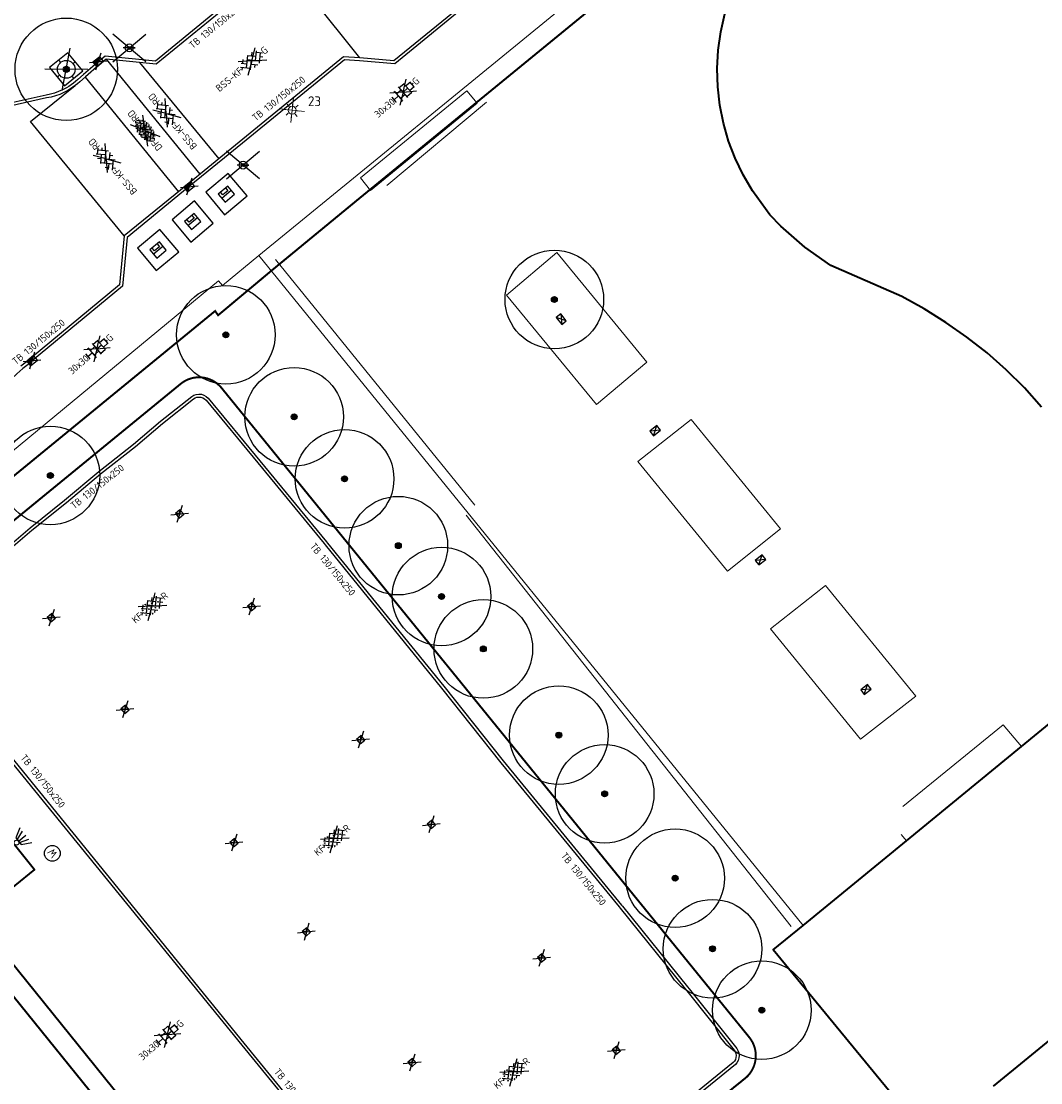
# Model space of a CAD drawing. Header units: metres. Extents: x 92877 to 94117, y 464509 to 465451.
# Tile 83 of 102: x 93396 to 93448, y 465175 to 465229. Entities that reach past the tile are written whole.
import ezdxf
from ezdxf.enums import TextEntityAlignment as Align

# ---------------------------------------------------------------- set-up
doc = ezdxf.new("R2010")
doc.units = ezdxf.units.M
doc.linetypes.add('IE-TERREINAFSCHEIDING', pattern=[10, 8, -2])
doc.linetypes.add('XX-PROJECTGRENS', pattern=[18, 12, -3, 0, -3])
doc.layers.get('0').update_dxf_attribs({"linetype": 'CONTINUOUS'})
for name, color, linetype, lineweight in [('B-WE-GR-BOOM-S', 90, 'CONTINUOUS', 25), ('B-WE-IE-MEUBILAIR_WEGMEUBILAIR_CONTAINER_ONDERGRONDS-S', 252, 'CONTINUOUS', 25), ('B-WE-IE-MEUBILAIR_WEGMEUBILAIR_FIETSREK-S', 252, 'CONTINUOUS', 13), ('B-WE-IE-MEUBILAIR_WEGMEUBILAIR_LICHTMAST-S', 252, 'CONTINUOUS', 25), ('B-WE-IE-MEUBILAIR_WEGMEUBILAIR_LICHTMAST-T25', 7, 'CONTINUOUS', 25), ('B-WE-IE-TERREINAFSCHEIDING-G', 252, 'IE-TERREINAFSCHEIDING', 18), ('B-WE-KL-WATER-S', 252, 'CONTINUOUS', 25), ('B-WE-OG-TOPOGRAFIE_BEBOUWING-GV', 252, 'CONTINUOUS', 35), ('B-WE-RI-HWA_KOLK-S', 252, 'CONTINUOUS', 25), ('B-WE-VH-VERHARDING-GV', 252, 'CONTINUOUS', 18), ('N-WE-KG-GRENS_PROJECT-G', 1, 'XX-PROJECTGRENS', 35), ('V-WE-IE-MEUBILAIR_WEGMEUBILAIR_BOOMKRANS-S', 7, 'CONTINUOUS', 25), ('V-WE-IE-MEUBILAIR_WEGMEUBILAIR_VERKEERSBORD-S', 7, 'CONTINUOUS', 25), ('V-WE-KL-ET_LS_OV_LICHTMAST-S', 190, 'CONTINUOUS', 25), ('V-WE-RI-HWA_KOLK-S', 150, 'CONTINUOUS', 25), ('V-WE-VH-KANTOPSLUITING-T18', 10, 'CONTINUOUS', 18), ('V-WE-VH-KANTOPSLUITING_TROTTOIRBAND_130 150-G', 210, 'VH-TROTTOIRBAND_130-150-V', 25), ('V-WE-VH-KANTOPSLUITING_VOORKANTBAND-G', 50, 'CONTINUOUS', 25), ('V-WE-VH-MATERIAALGRENS-G', 7, 'CONTINUOUS-V', 25), ('V-WE-VH-VERHARDING_BETONSTRAATSTEEN-S', 252, 'CONTINUOUS', 25), ('V-WE-VH-VERHARDING_STRAATBAKSTEEN-S', 252, 'CONTINUOUS', 25), ('V-WE-VH-VERHARDING_TEGEL-S', 252, 'CONTINUOUS', 25)]:
    doc.layers.add(name, color=color, linetype=linetype, lineweight=lineweight)
doc.styles.add('NLCS-ISO', font='NLCS-ISO.ttf')
doc.styles.add('NLCS-ISO-M200-T18', font='NLCS-ISO.ttf', dxfattribs={"height": 0.36})
doc.styles.add('NLCS-ISO-M200-T25', font='NLCS-ISO.ttf', dxfattribs={"height": 0.5})
doc.linetypes.add('CONTINUOUS-V', pattern='A,3.5,[24,NLCS.SHX,S=0.5,R=0,X=0,Y=0],3.5', length=7)
doc.linetypes.add('VH-TROTTOIRBAND_130-150-V', pattern='A,2.5,[24,NLCS.SHX,S=1,R=0,X=0,Y=0],2.5,-2,2,-2,2,-2', length=15)

# ---------------------------------------------------------------- blocks, each defined once
blk = doc.blocks.new('V-SIE-WEG_BOOMKRANS')
at = {"color": 0}
for p, q in [((-0.836, -0.701), (0.836, 0.701)), ((0.836, -0.701), (-0.836, 0.701))]:
    blk.add_line(p, q, dxfattribs=at)
at = {"flags": 128}
blk.add_lwpolyline([(-0.6, -0.6), (0.6, -0.6), (0.6, 0.6), (-0.6, 0.6)], close=True, dxfattribs=at)
for points in [[(-0.001, 0.6), (-0.001, 0.551), (-0.016, 0.525), (-0.001, 0.498), (-0.001, 0.45)], [(0.6, 0.001), (0.551, 0.001), (0.525, 0.016), (0.498, 0.001), (0.45, 0.001)], [(-0.6, -0.001), (-0.551, -0.001), (-0.525, -0.016), (-0.498, -0.001), (-0.45, -0.001)], [(0.001, -0.6), (0.001, -0.551), (0.016, -0.525), (0.001, -0.498), (0.001, -0.45)]]:
    blk.add_lwpolyline(points, dxfattribs=at)
blk.add_circle((0, 0), 0.45)
blk = doc.blocks.new('V-SRI-KOLK_TROTTOIR-SO')
blk.add_hatch(color=256).paths.add_polyline_path([(1.125, 0.75), (-1.125, 0.75), (-1.125, -0.75)])
at = {"ltscale": 0.1}
for p, q in [((-1.875, 1.25), (1.875, -1.25)), ((1.875, 1.25), (-1.875, -1.25))]:
    blk.add_line(p, q, dxfattribs=at)
blk.add_line((-1.125, -0.75), (1.125, 0.75))
at = {"flags": 128}
blk.add_lwpolyline([(-1.125, -0.75), (1.125, -0.75), (1.125, 0.75), (-1.125, 0.75)], close=True, dxfattribs=at)
blk = doc.blocks.new('V-SRI-KOLK_STRAAT_300X300-SO')
at = {"ltscale": 0.1}
for p, q in [((-1.875, 2), (1.875, -0.5)), ((1.875, 2), (-1.875, -0.5))]:
    blk.add_line(p, q, dxfattribs=at)
for p, q in [((-0.75, 0), (0.75, 1.5)), ((0.75, 0), (-0.75, 1.5))]:
    blk.add_line(p, q)
at = {"flags": 128}
blk.add_lwpolyline([(-0.75, 0), (0.75, 0), (0.75, 1.5), (-0.75, 1.5)], close=True, dxfattribs=at)
blk = doc.blocks.new('SKL-WATER_STRAATPOT-SO')
blk.add_circle((0, 0), 2)
at = {"style": 'NLCS-ISO'}
blk.add_text('W', height=2, rotation=360, dxfattribs=at).set_placement((-1.06, -1.05))
blk = doc.blocks.new('B-SIE-WEG_LICHTMAST_WAND-SO')
at = {"ltscale": 0.5, "flags": 128}
blk.add_lwpolyline([(-2.41, 3.75), (-1.05, 1.35), (1.05, 1.35), (2.41, 3.75)], dxfattribs=at)
at = {"flags": 128}
for points in [[(-0.46, 1.35), (-1.27, 3.75)], [(0, 1.35), (0, 3.75)], [(0.46, 1.35), (1.27, 3.75)], [(-2.41, 0), (2.41, 0)]]:
    blk.add_lwpolyline(points, dxfattribs=at)
at = {"ltscale": 0.5}
blk.add_circle((0, 0.72), 0.625, dxfattribs=at)
at = {"style": 'NLCS-ISO'}
blk.add_attdef('TYPE', text='', height=1.8, dxfattribs=at).set_placement((0, -0.2), align=Align.TOP_CENTER)
blk = doc.blocks.new('B-SRI-KOLK_COMBINATIE-SO')
for p, q in [((-1.125, 0), (1.125, 1.5)), ((1.125, 0), (-1.125, 1.5))]:
    blk.add_line(p, q)
at = {"flags": 128}
blk.add_lwpolyline([(-1.125, 0), (1.125, 0), (1.125, 1.5), (-1.125, 1.5)], close=True, dxfattribs=at)
blk = doc.blocks.new('V-SVH-TEGEL_300X300_DUN_HALFST_KL-SO')
for p, q in [((-3.08, 0.75), (-3, 0.75)), ((-3, -0.83), (-3, 0.83)), ((-3, 0), (-1.5, 0)), ((-1.84, 1.5), (-1.5, 1.5)), ((-1.5, -1.6), (-1.5, 1.6)), ((-1.5, 0.75), (0, 0.75)), ((0, -1.78), (0, 1.78)), ((0, 1.5), (1.5, 1.5)), ((0, 0), (1.5, 0)), ((1.5, -1.6), (1.5, 1.6)), ((1.5, 0.75), (3, 0.75)), ((3, -0.83), (3, 0.83)), ((3, 0), (3.39, 0)), ((-3.08, -0.75), (-3, -0.75)), ((-1.84, -1.5), (-1.5, -1.5)), ((-1.5, -0.75), (0, -0.75)), ((0, -1.5), (1.5, -1.5)), ((1.5, -0.75), (3, -0.75))]:
    blk.add_line(p, q)
at = {"ltscale": 0.1}
for q in [(-2.75, -1.98), (-2.73, 1.96), (2.73, 1.96), (2.75, -1.98)]:
    blk.add_line((0, 0), q, dxfattribs=at)
at = {"style": 'NLCS-ISO'}
blk.add_attdef('FORMAAT', text='', height=1.8, dxfattribs=at).set_placement((-3.18, 0), align=Align.MIDDLE_RIGHT)
blk.add_attdef('KLEUR', text='', height=1.8, dxfattribs=at).set_placement((3.49, 0), align=Align.MIDDLE_LEFT)
at = {"style": 'NLCS-ISO', "flags": 1}
blk.add_attdef('FUNCTIE', text='', height=1.8, dxfattribs=at).set_placement((0.12, -3.58), align=Align.MIDDLE_CENTER)
blk = doc.blocks.new('V-SVH-BSS_KEIFORMAAT_KEPER_KL-SO')
for p, q in [((-3.36, -0.25), (-2.89, 0.22)), ((-3.23, 0.55), (-1.41, -1.27)), ((0, 0), (-2.8, 2.01)), ((-2.44, 1.25), (-1.41, 0.22)), ((-2.15, -0.53), (0.08, 1.7)), ((-2.15, 0.96), (-1.49, 1.62)), ((-1.7, -1.56), (0.08, 0.22)), ((-0.67, 0.96), (1.56, -1.27)), ((-0.02, 1.8), (1.56, 0.22)), ((0, 0), (2.8, 2.01)), ((0.82, 0.96), (1.48, 1.62)), ((0.82, -0.53), (2.54, 1.19)), ((1.14, -1.7), (3.05, 0.22)), ((2.3, 0.96), (3.39, -0.13)), ((0, 0), (-3.13, -2.25)), ((-0.67, -0.53), (0.58, -1.77)), ((-0.44, -1.78), (0.08, -1.27)), ((0, 0), (3.13, -2.25)), ((2.3, -0.53), (2.8, -1.02))]:
    blk.add_line(p, q)
at = {"style": 'NLCS-ISO'}
blk.add_attdef('FORMAAT', text='', height=1.8, dxfattribs=at).set_placement((-3.39, -0.02), align=Align.MIDDLE_RIGHT)
blk.add_attdef('KLEUR', text='', height=1.8, dxfattribs=at).set_placement((3.39, 0), align=Align.MIDDLE_LEFT)
at = {"style": 'NLCS-ISO', "flags": 1}
blk.add_attdef('FUNCTIE', text='', height=1.8, dxfattribs=at).set_placement((0.12, -3.58), align=Align.MIDDLE_CENTER)
blk = doc.blocks.new('V-SVH-SBS_KEIFORMAAT_KEPER_KL-SO')
for p, q in [((-3.36, -0.25), (-2.89, 0.22)), ((-3.23, 0.55), (-1.41, -1.27)), ((0, 0), (-2.8, 2.01)), ((-2.44, 1.25), (-1.41, 0.22)), ((-2.15, -0.53), (0.08, 1.7)), ((-2.15, 0.96), (-1.49, 1.62)), ((-1.7, -1.56), (0.08, 0.22)), ((-0.67, 0.96), (1.56, -1.27)), ((-0.02, 1.8), (1.56, 0.22)), ((0, 0), (2.8, 2.01)), ((0.82, 0.96), (1.48, 1.62)), ((0.82, -0.53), (2.54, 1.19)), ((1.14, -1.7), (3.05, 0.22)), ((2.3, 0.96), (3.39, -0.13)), ((0, 0), (-3.13, -2.25)), ((-0.67, -0.53), (0.58, -1.77)), ((-0.44, -1.78), (0.08, -1.27)), ((0, 0), (3.13, -2.25)), ((2.3, -0.53), (2.8, -1.02))]:
    blk.add_line(p, q)
for centre in [(-2.52, 0.59), (-1.04, 1.33), (0.45, 0.59), (1.93, 1.33), (-2.52, -0.9), (-1.04, -0.16), (0.45, -0.9), (1.93, -0.16)]:
    blk.add_circle(centre, 0.0881)
blk.add_arc((-1.04, -1.64), 0.0881, 295.9034, 224.543)
at = {"style": 'NLCS-ISO'}
blk.add_attdef('FORMAAT', text='', height=1.8, dxfattribs=at).set_placement((-3.39, 0), align=Align.MIDDLE_RIGHT)
blk.add_attdef('KLEUR', text='', height=1.8, dxfattribs=at).set_placement((3.39, 0), align=Align.MIDDLE_LEFT)
at = {"style": 'NLCS-ISO', "flags": 1}
blk.add_attdef('FUNCTIE', text='', height=1.8, dxfattribs=at).set_placement((0.12, -3.58), align=Align.MIDDLE_CENTER)
blk = doc.blocks.new('V-SVH-SBS_DIKFORMAAT_KEPER_KL-SO')
h = blk.add_hatch(color=254)
edge = h.paths.add_edge_path()
edge.add_ellipse((0, 0), major_axis=(3.39, 0), ratio=0.533267, start_angle=0, end_angle=360)
for p, q in [((0, 0), (-3.46, 2)), ((0, 0), (-3.46, -2)), ((-3.39, 0.12), (-2.36, 1.14)), ((-3.17, -0.64), (-2.36, 0.16)), ((-2.85, 0.65), (-0.9, -1.3)), ((-2.47, 1.24), (-0.9, -0.32)), ((-1.79, 1.54), (-0.9, 0.65)), ((-1.39, 0.16), (0.25, 1.81)), ((-1.39, 1.14), (-0.76, 1.76)), ((-1.39, -0.81), (0.56, 1.14)), ((-1.28, -1.68), (0.56, 0.16)), ((-1, 1.73), (-0.9, 1.63)), ((0, 0), (3.46, 2)), ((0, 0), (3.46, -2)), ((0.08, 1.63), (2.03, -0.32)), ((0.08, 0.65), (2.03, -1.3)), ((0.94, 1.74), (2.03, 0.65)), ((1.54, 1.14), (1.9, 1.5)), ((1.54, 0.16), (2.56, 1.19)), ((1.54, -0.81), (3.1, 0.74)), ((1.79, -1.54), (3.39, 0.07)), ((3, 0.65), (3.34, 0.31)), ((-2.85, -0.32), (-1.57, -1.61)), ((-2.67, -1.12), (-2.36, -0.81)), ((-0.42, -1.8), (0.56, -0.81)), ((0.08, -0.32), (1.4, -1.65)), ((0.08, -1.3), (0.56, -1.79)), ((3, -0.32), (3.23, -0.55))]:
    blk.add_line(p, q)
for centre in [(-1.87, 1.14), (-1.87, 0.16), (-0.41, 1.63), (-0.41, 0.65), (1.05, 1.14), (1.05, 1.14), (1.05, 0.16), (2.52, 0.65), (-1.87, -0.81), (-0.41, -0.32), (-0.41, -1.3), (1.05, -0.81), (2.52, -0.32)]:
    blk.add_circle(centre, 0.0881)
for centre, start, end in [((-3.34, -0.32), 289.9697, 107.5509), ((1.05, -1.79), 57.0681, 142.4418), ((2.52, -1.3), 85.1088, 154.3245)]:
    blk.add_arc(centre, 0.0881, start, end)
at = {"style": 'NLCS-ISO'}
blk.add_attdef('FORMAAT', text='', height=1.8, dxfattribs=at).set_placement((-3.39, 0), align=Align.MIDDLE_RIGHT)
blk.add_attdef('KLEUR', text='', height=1.8, dxfattribs=at).set_placement((3.39, 0), align=Align.MIDDLE_LEFT)
at = {"style": 'NLCS-ISO', "flags": 1}
blk.add_attdef('FUNCTIE', text='', height=1.8, dxfattribs=at).set_placement((0.12, -3.58), align=Align.MIDDLE_CENTER)
blk = doc.blocks.new('SIE-WEG_CONTAINER_ONDERGRONDS-SO')
at = {"flags": 128}
for points in [[(-4.12, -4.12), (4.12, -4.12), (4.12, 4.12), (-4.12, 4.12)], [(-1.75, -1.5), (1.75, -1.5), (1.75, 1.5), (-1.75, 1.5)]]:
    blk.add_lwpolyline(points, close=True, dxfattribs=at)
for points in [[(-1.75, 0), (1.75, 0)], [(0.9, 1.5), (0.9, 0.48), (-0.9, 0.48), (-0.9, 1.5)]]:
    blk.add_lwpolyline(points, dxfattribs=at)
blk = doc.blocks.new('Verkeersbord')
at = {"color": 0}
for p, q in [((-0.836, -0.701), (0.836, 0.701)), ((0.836, -0.701), (-0.836, 0.701))]:
    blk.add_line(p, q, dxfattribs=at)
for p, q in [((0.3, 0), (-0.3, 0)), ((0, 0), (0.3, 0))]:
    blk.add_line(p, q)
for radius in [0.2, 0.0745]:
    blk.add_circle((0, 0), radius)
blk = doc.blocks.new('SGR-BOOM_01')
at = {"ltscale": 0.1}
h = blk.add_hatch(color=256, dxfattribs=at)
edge = h.paths.add_edge_path()
edge.add_arc((0, 0), 0.15, 0, 360)
for radius in [2.5, 0.045]:
    blk.add_circle((0, 0), radius)
blk.add_circle((0, 0), 0.15, dxfattribs=at)
blk = doc.blocks.new('SKL-ET_OV_LICHTMAST-SO')
at = {"color": 0, "linetype": 'ByBlock', "lineweight": 18}
for points in [[(-2.21, -2.21), (2.21, 2.21)], [(-2.21, 2.21), (2.21, -2.21)], [(-1.25, 0), (-2, 0)], [(-1.41, 1.41), (-0.88, 0.88)], [(0, 2), (0, 1.25)], [(0.88, 0.88), (1.41, 1.41)], [(2, 0), (1.25, 0)], [(-1.41, -1.41), (-0.88, -0.88)], [(0, -1.25), (0, -2)], [(0.88, -0.88), (1.41, -1.41)]]:
    blk.add_lwpolyline(points, dxfattribs=at)
blk.add_circle((0, 0), 1, dxfattribs=at)

msp = doc.modelspace()

# ---------------------------------------------------------------- linework, layer by layer
at = {"layer": 'B-WE-IE-MEUBILAIR_WEGMEUBILAIR_FIETSREK-S'}
for p, q in [((93419.767, 465225.057), (93414.717, 465220.838)), ((93419.18, 465204.625), (93409.064, 465217.084)), ((93435.21, 465183.263), (93418.732, 465204.127))]:
    msp.add_line(p, q, dxfattribs=at)
at = {"layer": 'B-WE-IE-TERREINAFSCHEIDING-G', "flags": 128}
msp.add_lwpolyline([(93446.897, 465192.389), (93445.966, 465193.485), (93440.138, 465188.728), (93441.059, 465187.606)], dxfattribs=at)
at = {"layer": 'B-WE-OG-TOPOGRAFIE_BEBOUWING-GV'}
for p, q in [((93441.059, 465187.606), (93446.897, 465192.389)), ((93435.819, 465183.315), (93441.059, 465187.606)), ((93454.843, 465182.838), (93445.459, 465175.167))]:
    msp.add_line(p, q, dxfattribs=at)
at = {"layer": 'B-WE-OG-TOPOGRAFIE_BEBOUWING-GV', "flags": 128}
for points in [[(93447.915, 465209.604), (93447.046, 465210.569), (93446.123, 465211.484), (93445.151, 465212.345), (93444.131, 465213.149), (93443.068, 465213.895), (93441.965, 465214.58), (93440.824, 465215.201), (93437.229, 465216.785), (93435.906, 465217.711), (93434.692, 465218.775), (93434.129, 465219.355), (93433.25, 465220.569), (93432.779, 465221.376), (93432.377, 465222.22), (93432.045, 465223.093), (93431.788, 465223.992), (93431.605, 465224.908), (93431.499, 465225.837), (93431.47, 465226.771), (93431.519, 465227.704), (93431.645, 465228.63), (93431.847, 465229.542)], [(93446.897, 465192.389), (93451.783, 465196.391)], [(93386.53, 465192.72), (93391.56, 465186.51), (93394.58, 465188.95), (93396.84, 465186.15), (93393.83, 465183.71), (93406.02, 465168.62), (93409.04, 465171.07), (93411.3, 465168.27), (93408.29, 465165.83), (93415.83, 465156.52)], [(93442.173, 465172.48), (93434.303, 465182.073), (93435.819, 465183.315)]]:
    msp.add_lwpolyline(points, dxfattribs=at)
at = {"layer": 'B-WE-VH-VERHARDING-GV'}
for q in [(93433.102, 465237.63), (93435.819, 465183.315)]:
    msp.add_line((93408.217, 465217.285), q, dxfattribs=at)
at = {"layer": 'B-WE-VH-VERHARDING-GV', "flags": 128}
for points in [[(93413.381, 465221.227), (93413.885, 465220.59), (93419.287, 465225.02), (93418.773, 465225.636), (93413.381, 465221.227)], [(93393.467, 465205.498), (93406.176, 465215.997), (93406.377, 465215.766), (93408.217, 465217.285)], [(93427.895, 465211.884), (93423.326, 465217.434), (93420.775, 465215.276), (93425.344, 465209.725), (93427.895, 465211.884)], [(93434.679, 465203.418), (93430.138, 465208.968), (93427.447, 465206.838), (93431.988, 465201.287), (93434.679, 465203.418)], [(93436.964, 465200.545), (93434.16, 465198.358), (93438.73, 465192.752), (93441.533, 465194.938), (93436.964, 465200.545)]]:
    msp.add_lwpolyline(points, dxfattribs=at)
at = {"layer": 'N-WE-KG-GRENS_PROJECT-G', "const_width": 0.1, "flags": 128}
msp.add_lwpolyline([(93142.804, 465086.89), (93145.447, 465089.504), (93147.332, 465091.955), (93148.613, 465093.182), (93161.411, 465113.679), (93167.204, 465122.957), (93170.456, 465128.173), (93179.763, 465143.103), (93186.894, 465154.496), (93187.89, 465154.904), (93188.17, 465154.679), (93191.39, 465152.077), (93194.828, 465149.413), (93202.752, 465142.922), (93211.334, 465136.086), (93246.401, 465107.701), (93253.059, 465102.314), (93253.343, 465100.976), (93245.804, 465089.865), (93244.522, 465087.941), (93231.812, 465069.293), (93227.954, 465063.58), (93226.853, 465062.424), (93215.691, 465046.012), (93211.996, 465040.636), (93204.425, 465029.753), (93202.609, 465027.143), (93198.032, 465020.213), (93194.363, 465014.869), (93190.619, 465009.505), (93189.819, 465008.221), (93185.531, 465002.305), (93181.433, 464996.691), (93178.696, 464993.153), (93172.103, 464984.564), (93163.085, 464972.835), (93161.131, 464970.564), (93154.083, 464961.647), (93148.985, 464955.311), (93145.469, 464951.039), (93138.605, 464942.927), (93131.702, 464935.14), (93128.236, 464931.41), (93126.865, 464929.653), (93122.062, 464924.79), (93112.82, 464915.353), (93112.694, 464915.474), (93110.007, 464912.809), (93108.158, 464914.641), (93097.954, 464904.418), (93099.616, 464902.379), (93097.346, 464900.004), (93095.105, 464898.042), (93093.141, 464896.427), (93087.358, 464891.835), (93084.647, 464889.561), (93079.687, 464885.222), (93073.559, 464880.645), (93064.795, 464874.789), (93057.662, 464870.165), (93057.255, 464870.007), (93057.168, 464870.002), (93056.607, 464870.091), (93053.277, 464868.411), (93060.039, 464854.372), (93062.426, 464849.152), (93065.249, 464843.338), (93068.532, 464844.778), (93069.154, 464846.147), (93077.316, 464850.716), (93083.11, 464853.91), (93083.112, 464853.905), (93087.983, 464856.618), (93087.623, 464857.315), (93087.914, 464857.845), (93094.137, 464862.208), (93094.032, 464862.502), (93094.431, 464862.805), (93094.609, 464862.539), (93096.966, 464864.191), (93097.445, 464863.691), (93100.286, 464866.409), (93107.265, 464873.112), (93113.757, 464878.765), (93119.027, 464883.354), (93126.19, 464890.319), (93126.053, 464890.447), (93129.224, 464893.588), (93132.754, 464897.33), (93136.979, 464901.466), (93141.064, 464906.039), (93145.123, 464910.02), (93146.946, 464911.937), (93151.571, 464916.872), (93154.026, 464919.546), (93161.923, 464928.693), (93166.437, 464933.828), (93170.519, 464938.737), (93174.372, 464943.51), (93176.337, 464945.983), (93178.669, 464948.924), (93181.236, 464952.541), (93184.321, 464956.452), (93185.617, 464958.052), (93188.572, 464961.84), (93195.315, 464970.699), (93197.093, 464969.277), (93199.637, 464972.465), (93198.95, 464972.958), (93202.951, 464977.949), (93202.249, 464978.521), (93202.364, 464978.666), (93202.234, 464979.72), (93202.711, 464980.328), (93203.771, 464980.458), (93206.283, 464983.648), (93206.153, 464984.709), (93206.628, 464985.314), (93207.678, 464985.434), (93209.477, 464987.722), (93211.5, 464990.295), (93211.38, 464991.345), (93211.858, 464991.954), (93212.908, 464992.074), (93215.413, 464995.259), (93215.283, 464996.319), (93215.758, 464996.923), (93216.817, 464997.043), (93217.976, 464998.513), (93217.195, 464999.188), (93221.285, 465004.117), (93220.562, 465004.619), (93224.498, 465009.504), (93223.744, 465010.107), (93228.745, 465016.379), (93228.548, 465017.661), (93229.799, 465019.138), (93230.171, 465019.204), (93232.859, 465016.92), (93240.879, 465028.723), (93247.237, 465037.466), (93243.345, 465039.426), (93245.385, 465042.407), (93267.791, 465074.762), (93271.654, 465080.832), (93274.315, 465084.653), (93274.677, 465085.271), (93280.631, 465092.992), (93283.915, 465097.533), (93293.238, 465109.1), (93296.471, 465112.853), (93305.145, 465123.792), (93308.461, 465126.639), (93309.398, 465127), (93310.34, 465127.104), (93311.021, 465127.029), (93311.569, 465126.572), (93314.325, 465123.425), (93311.446, 465121.218), (93317.763, 465113.435), (93320.742, 465115.844), (93321.734, 465114.618), (93318.743, 465112.198), (93332.363, 465095.383), (93335.324, 465097.784), (93336.313, 465096.566), (93333.394, 465094.197), (93346.863, 465077.572), (93349.745, 465079.914), (93350.754, 465078.674), (93347.845, 465076.305), (93354.176, 465068.5), (93362.85, 465075.591), (93361.376, 465077.286), (93365.219, 465080.332), (93350.596, 465098.232), (93346.729, 465095.077), (93346.089, 465095.987), (93350.715, 465099.775, 0.50922), (93350.922, 465101.967), (93324.402, 465134.651), (93320.907, 465131.811), (93318.885, 465134.322, -0.098106), (93317.859, 465136.546), (93317.809, 465136.827), (93329.287, 465148.479), (93335.156, 465154.254), (93344.697, 465163.309, -0.349567), (93347.493, 465163.354), (93347.813, 465163.049), (93349.127, 465161.413), (93346.391, 465159.229), (93348.191, 465157.343), (93348.243, 465157.384), (93353.341, 465151.084), (93356.361, 465153.524), (93357.294, 465152.369), (93354.273, 465149.929), (93367.901, 465133.094), (93370.919, 465135.533), (93371.856, 465134.369), (93368.844, 465131.928), (93379.841, 465118.334), (93382.859, 465120.772), (93383.785, 465119.621), (93380.762, 465117.178), (93384.644, 465112.392), (93390.968, 465117.536), (93393.698, 465119.744), (93389.575, 465124.751), (93393.126, 465127.653), (93381.652, 465141.958), (93378.045, 465139.012), (93374.932, 465142.847), (93384.724, 465150.628, 0.393005), (93384.971, 465152.673), (93376.322, 465163.131, 0.393551), (93374.278, 465163.377), (93369.858, 465159.798), (93359.893, 465172.144), (93359.196, 465171.59), (93356.894, 465174.416), (93366.327, 465182.365), (93383.74, 465196.71, -0.309181), (93386.819, 465196.235), (93386.977, 465196.072), (93387.797, 465195.067), (93385.13, 465192.859), (93391.412, 465185.104), (93394.43, 465187.543), (93395.435, 465186.298), (93392.425, 465183.858), (93405.872, 465167.212), (93408.891, 465169.662), (93409.895, 465168.418), (93406.884, 465165.977), (93415.682, 465155.114), (93422.305, 465160.477), (93419.312, 465164.504), (93427.805, 465171.459), (93432.936, 465175.602, 0.389945), (93433.117, 465177.605), (93406.306, 465210.598, 0.403895), (93404.272, 465210.792), (93395.071, 465203.259, -0.04985), (93394.529, 465205.075), (93406.003, 465214.474), (93406.153, 465214.258), (93408.855, 465216.515), (93413.243, 465220.126), (93424.061, 465228.978), (93433.335, 465236.564), (93456.901, 465255.803), (93462.358, 465260.256), (93474.24, 465257.384), (93487.491, 465268.365), (93481.957, 465274.413), (93477.953, 465270.75), (93460.622, 465275.164), (93454.054, 465277.377), (93450.532, 465272.851), (93448.516, 465271.205), (93400.455, 465231.959), (93399.011, 465233.652), (93395.691, 465230.975), (93395.475, 465231.241), (93389.321, 465226.059), (93372.983, 465212.672), (93260.058, 465121.022), (93254.212, 465128.327), (93255.485, 465129.359), (93251.172, 465134.67), (93250.976, 465134.513), (93249.73, 465136.066), (93249.925, 465136.222), (93245.512, 465141.593), (93245.414, 465141.489), (93215.797, 465178.086), (93224.817, 465185.374), (93221.615, 465189.311), (93221.504, 465189.439), (93221.504, 465189.484), (93221.582, 465189.664), (93258.555, 465216.278), (93287.858, 465237.306), (93316.719, 465257.815), (93323.665, 465262.74), (93325.266, 465260.773), (93334.631, 465268.404), (93348.967, 465280.041), (93353.283, 465283.494), (93353.525, 465283.192), (93373.219, 465297.094), (93403.844, 465318.948), (93403.686, 465319.158), (93405.483, 465320.403), (93410.351, 465324.912), (93402.835, 465333.569), (93398.335, 465338.895), (93392.573, 465334.08), (93389.104, 465331.474), (93348.447, 465302.964), (93320.1, 465282.787), (93289.014, 465260.48), (93254.82, 465235.917), (93226.588, 465215.717), (93213.129, 465205.995), (93182.769, 465181.222), (93183.254, 465180.57), (93182.292, 465179.905), (93183.685, 465178.016), (93174.631, 465171.467), (93173.396, 465173.195), (93172.303, 465172.388), (93168.471, 465170.193), (93170.119, 465168.084), (93171.264, 465166.905), (93171.887, 465165.92), (93172.046, 465165.485), (93172.061, 465164.02), (93171.791, 465162.221), (93171.603, 465161.889), (93167.902, 465156.013), (93164.39, 465150.403), (93160.435, 465144.058), (93158.382, 465140.726), (93156.607, 465137.917), (93154.807, 465135.049), (93153.786, 465134.188), (93154.016, 465133.775), (93153.338, 465133.133), (93153.16, 465132.506), (93153.134, 465132.463), (93152.077, 465130.671), (93150.973, 465128.906), (93147.775, 465123.769), (93144.058, 465117.809), (93140.544, 465112.153), (93139.017, 465109.781), (93136.381, 465105.485), (93134.48, 465102.415), (93134.183, 465101.965), (93133.958, 465101.735), (93130.915, 465098.93), (93126.03, 465094.455), (93121.818, 465090.575), (93117.904, 465086.833), (93113.47, 465082.448), (93112.834, 465082.495), (93109.779, 465079.439), (93106.782, 465076.441), (93106.819, 465075.801), (93105.522, 465074.513), (93100.162, 465069.076), (93097.993, 465066.793), (93094.572, 465063.113), (93089.135, 465057.106), (93083.693, 465051.015), (93080.417, 465047.335), (93077.017, 465043.497), (93073.934, 465040.014), (93073.472, 465039.534), (93072.001, 465037.863), (93071.812, 465037.638), (93069.705, 465035.225), (93068.078, 465033.424), (93064.121, 465029.238), (93059.891, 465024.784), (93054.546, 465019.348), (93051.829, 465016.783), (93042.954, 465008.588), (93039.428, 465005.328), (93039.04, 465005.881), (93035.768, 465003.501), (93034.642, 465002.582), (93035.282, 465001.847), (93028.269, 464995.871), (93027.63, 464996.626), (93025.853, 464995.108), (93024.898, 464994.489), (93025.348, 464993.801), (93025.385, 464993.139), (93023.546, 464991.657), (93020.74, 464989.867), (93009.831, 464980.839), (93002.614, 464974.822), (93001.219, 464974.424), (92997.627, 464972.314), (93000.275, 464968.182), (93003.222, 464963.818), (93004.539, 464962.472), (93005.558, 464961.008), (93007.714, 464956.785), (93011.389, 464958.36), (93011.758, 464959.803), (93016.761, 464964.005), (93022.798, 464969.066), (93023.124, 464969.069), (93023.859, 464969.958), (93031.994, 464976.787), (93034.007, 464978.44), (93039.335, 464982.95), (93042.149, 464985.327), (93043.343, 464986.286), (93048.652, 464990.9), (93051.638, 464993.482), (93054.319, 464995.599), (93054.16, 464995.728), (93056.817, 464998.088), (93056.95, 464998.249), (93057.025, 464998.223), (93061.752, 465002.708), (93069.172, 465009.817), (93070.327, 465011.305), (93072.947, 465014.003), (93077.454, 465018.647), (93081.951, 465023.517), (93086.147, 465028.149), (93090.291, 465032.813), (93095.645, 465038.867), (93100.706, 465044.522), (93107.652, 465052.218), (93109.08, 465053.733), (93109.476, 465054.154), (93112.165, 465057.006), (93113.936, 465058.77), (93117.521, 465062.601), (93121.643, 465066.775), (93123.547, 465068.699), (93128.69, 465073.617), (93128.797, 465073.72), (93131.858, 465076.592), (93136.523, 465080.981), (93138.359, 465082.708)], format="xyb", close=True, dxfattribs=at)
at = {"layer": 'V-WE-VH-KANTOPSLUITING_TROTTOIRBAND_130 150-G', "flags": 128}
for points in [[(93462.696, 465266.489), (93459.142, 465264.638), (93457.577, 465263.831), (93456.727, 465263.371), (93453.539, 465260.805), (93453.45, 465259.988), (93453.321, 465258.22), (93452.886, 465257.859), (93450.312, 465255.759), (93449.458, 465255.061), (93438.511, 465246.128), (93437.625, 465245.406), (93431.696, 465240.567), (93430.973, 465239.976), (93430.06, 465239.23), (93423.497, 465233.865), (93422.578, 465233.114), (93418.944, 465230.143), (93415.11, 465227.006), (93413.321, 465227.157), (93412.559, 465227.212), (93406.751, 465222.456), (93404.691, 465220.78), (93401.534, 465218.203), (93401.303, 465215.73), (93396.733, 465211.961), (93396.581, 465211.81), (93396.252, 465211.555), (93395.949, 465211.291), (93395.659, 465211.01), (93395.386, 465210.714), (93395.13, 465210.403), (93394.891, 465210.079), (93394.672, 465209.741), (93394.471, 465209.392), (93394.29, 465209.032), (93394.129, 465208.663), (93393.989, 465208.285), (93393.87, 465207.9), (93393.773, 465207.509), (93393.697, 465207.113), (93393.643, 465206.714), (93393.612, 465206.313), (93393.603, 465205.91), (93393.617, 465205.505), (93393.622, 465205.432), (93393.627, 465205.357), (93393.634, 465205.282), (93393.642, 465205.207), (93393.649, 465205.136), (93393.735, 465204.702), (93393.839, 465204.267), (93393.961, 465203.838), (93394.102, 465203.414), (93394.26, 465202.996), (93394.437, 465202.586), (93394.625, 465202.193), (93394.646, 465202.165), (93394.673, 465202.138), (93394.703, 465202.114), (93394.738, 465202.094), (93394.779, 465202.078), (93394.834, 465202.059), (93394.887, 465202.067), (93394.957, 465202.085), (93395.012, 465202.112), (93395.073, 465202.162), (93396.615, 465203.469), (93398.369, 465204.873), (93400.1, 465206.328), (93401.871, 465207.725), (93403.235, 465208.892), (93404.813, 465210.137), (93404.921, 465210.202), (93405.046, 465210.245), (93405.178, 465210.261), (93405.31, 465210.249), (93405.437, 465210.209), (93405.551, 465210.145), (93405.648, 465210.06), (93408.277, 465206.874), (93411.65, 465202.769), (93411.703, 465202.704), (93417.596, 465195.438), (93420.612, 465191.655), (93426.611, 465184.344), (93426.66, 465184.284), (93429.965, 465180.193), (93430.043, 465180.094), (93432.453, 465177.074), (93432.516, 465176.967), (93432.558, 465176.845), (93432.574, 465176.716), (93432.563, 465176.588), (93432.528, 465176.464), (93432.467, 465176.349), (93432.385, 465176.25), (93422.167, 465167.946), (93418.292, 465164.768), (93418.165, 465164.712), (93418.036, 465164.682), (93417.904, 465164.679), (93417.773, 465164.7), (93417.649, 465164.746), (93417.535, 465164.816), (93417.441, 465164.903), (93407.367, 465177.237), (93395.311, 465192.066), (93390.109, 465198.504), (93389.959, 465198.708), (93389.698, 465198.986), (93389.419, 465199.254), (93389.125, 465199.503), (93388.817, 465199.736), (93388.496, 465199.95), (93388.164, 465200.146), (93387.82, 465200.322), (93387.468, 465200.477), (93387.106, 465200.612), (93386.737, 465200.726), (93386.363, 465200.819), (93385.984, 465200.89), (93385.6, 465200.94), (93385.216, 465200.966), (93384.829, 465200.971), (93384.444, 465200.953), (93384.061, 465200.913), (93383.68, 465200.851), (93383.303, 465200.767), (93382.934, 465200.663), (93382.647, 465200.552), (93382.362, 465200.425), (93382.087, 465200.282), (93381.819, 465200.123), (93381.564, 465199.952), (93381.446, 465199.855), (93381.324, 465199.754), (93381.201, 465199.653), (93381.079, 465199.552), (93380.956, 465199.451), (93376.11, 465195.487), (93364.134, 465185.659), (93354.644, 465177.604), (93354.602, 465177.563), (93354.537, 465177.496), (93354.316, 465177.249), (93354.112, 465176.99), (93353.924, 465176.719), (93353.756, 465176.435), (93353.606, 465176.142), (93353.475, 465175.84), (93353.364, 465175.529), (93353.274, 465175.212), (93353.204, 465174.89), (93353.155, 465174.565), (93353.127, 465174.236), (93353.121, 465173.906), (93353.137, 465173.577), (93353.173, 465173.249), (93353.23, 465172.925), (93353.309, 465172.605), (93353.408, 465172.291), (93353.527, 465171.983), (93353.666, 465171.685), (93353.824, 465171.395), (93354, 465171.116), (93354.194, 465170.85), (93354.411, 465170.589), (93354.848, 465169.992), (93356.208, 465168.199), (93358.931, 465170.336), (93359.744, 465170.974), (93362.475, 465167.635), (93365.428, 465163.99), (93368.128, 465160.673), (93369.727, 465158.63), (93372.644, 465160.95), (93374.818, 465162.704), (93374.979, 465162.796), (93375.169, 465162.837), (93375.364, 465162.82), (93375.545, 465162.746), (93375.689, 465162.627), (93378.361, 465159.333), (93378.532, 465159.123), (93381.089, 465156.035), (93381.657, 465155.358), (93383.022, 465153.73), (93384.283, 465152.152), (93384.365, 465151.984), (93384.395, 465151.792), (93384.367, 465151.601), (93384.285, 465151.426), (93384.162, 465151.291), (93381.345, 465149.015), (93377.488, 465145.968), (93373.874, 465143.117), (93373.665, 465142.949), (93373.602, 465142.898), (93369.579, 465139.678), (93369.067, 465139.271), (93361.11, 465149.046), (93360.693, 465152.974), (93360.651, 465153.568), (93350.552, 465165.992), (93350.491, 465166.052), (93350.423, 465166.116), (93350.354, 465166.18), (93350.284, 465166.242), (93350.215, 465166.303), (93349.916, 465166.542), (93349.607, 465166.763), (93349.284, 465166.963), (93348.95, 465167.145), (93348.604, 465167.305), (93348.25, 465167.444), (93347.888, 465167.561), (93347.52, 465167.657), (93347.147, 465167.729), (93346.77, 465167.779), (93346.391, 465167.805), (93346.01, 465167.809), (93345.63, 465167.79), (93345.252, 465167.747), (93344.877, 465167.683), (93344.507, 465167.595), (93344.144, 465167.485), (93343.786, 465167.353), (93343.438, 465167.199), (93343.193, 465167.075), (93342.96, 465166.933), (93342.739, 465166.773), (93342.531, 465166.596), (93342.332, 465166.396), (93340.171, 465164.432), (93340.14, 465164.404), (93327.88, 465152.639), (93318.961, 465143.612), (93318.706, 465143.288), (93318.463, 465142.949), (93318.237, 465142.598), (93318.026, 465142.238), (93317.832, 465141.869), (93317.655, 465141.491), (93317.496, 465141.106), (93317.353, 465140.709), (93317.212, 465140.331), (93317.095, 465139.949), (93316.999, 465139.561), (93316.923, 465139.169), (93316.871, 465138.774), (93316.841, 465138.375), (93316.832, 465137.975), (93316.847, 465137.577), (93316.883, 465137.179), (93316.943, 465136.775), (93317.025, 465136.377), (93317.131, 465135.982), (93317.258, 465135.595), (93317.407, 465135.216), (93317.578, 465134.846), (93317.769, 465134.485), (93317.981, 465134.138), (93318.212, 465133.802), (93318.464, 465133.477), (93320.876, 465130.496), (93322.534, 465128.446), (93326.104, 465131.331), (93328.289, 465128.548), (93332.039, 465123.924), (93338.386, 465116.099), (93341.524, 465112.262), (93345.307, 465107.599), (93347.854, 465104.485), (93350.367, 465101.348), (93350.43, 465101.178), (93350.45, 465101.006), (93350.429, 465100.831), (93350.365, 465100.668), (93350.264, 465100.522), (93347.914, 465098.585), (93347.088, 465097.911), (93344.825, 465096.064), (93343.268, 465094.802), (93343.179, 465094.737), (93343.067, 465094.687), (93342.947, 465094.663), (93342.824, 465094.663), (93342.705, 465094.69), (93342.593, 465094.741), (93342.496, 465094.814), (93342.424, 465094.896), (93334.259, 465104.947), (93324.765, 465116.656), (93314.79, 465128.911), (93314.581, 465129.175), (93314.36, 465129.421), (93314.123, 465129.652), (93313.873, 465129.868), (93313.609, 465130.066), (93313.332, 465130.249), (93313.05, 465130.41), (93312.698, 465130.551), (93312.333, 465130.676), (93311.962, 465130.779), (93311.586, 465130.863), (93311.205, 465130.924), (93310.822, 465130.964), (93310.438, 465130.984), (93310.052, 465130.982), (93309.667, 465130.96), (93309.285, 465130.914), (93308.905, 465130.849), (93308.529, 465130.763), (93308.159, 465130.655), (93307.796, 465130.528), (93307.439, 465130.38), (93307.093, 465130.213), (93306.755, 465130.027), (93306.428, 465129.823), (93306.114, 465129.601), (93305.818, 465129.366), (93303.517, 465126.793), (93292.494, 465113.843), (93282.834, 465101.731), (93282.328, 465101.106), (93281.172, 465099.604), (93276.286, 465093.244), (93269.988, 465084.358), (93268.436, 465082.092), (93266.553, 465079.337), (93260.742, 465070.854), (93248.886, 465053.649), (93239.968, 465040.552), (93239.932, 465040.485), (93239.915, 465040.421), (93239.912, 465040.353), (93239.924, 465040.288), (93239.951, 465040.225), (93239.989, 465040.17), (93240.037, 465040.128), (93240.965, 465039.666), (93241.941, 465039.181), (93245.113, 465037.587), (93245.046, 465037.453)], [(93409.165, 465234), (93409.016, 465234.016), (93408.797, 465231.923), (93402.971, 465227.147), (93400.433, 465227.399), (93400.031, 465227.073), (93399.333, 465226.468), (93399.037, 465226.213), (93398.928, 465226.115), (93398.817, 465226.025), (93398.703, 465225.941), (93398.585, 465225.862), (93398.463, 465225.789), (93398.268, 465225.686), (93398.067, 465225.599), (93397.86, 465225.526), (93397.649, 465225.468), (93397.426, 465225.425), (93393.46, 465224.534), (93393.227, 465224.468), (93392.999, 465224.387), (93392.776, 465224.292), (93392.558, 465224.183), (93392.344, 465224.057), (93388.684, 465221.111), (93382.054, 465215.746), (93383.584, 465213.79), (93379.177, 465210.2), (93370.37, 465203.024), (93370.197, 465202.911), (93370.085, 465202.832), (93369.976, 465202.776), (93369.86, 465202.738), (93369.739, 465202.718), (93369.616, 465202.716), (93369.496, 465202.733), (93369.379, 465202.768), (93369.269, 465202.821), (93369.167, 465202.89), (93369.077, 465202.972), (93368.995, 465203.077), (93368.877, 465202.984)]]:
    msp.add_lwpolyline(points, dxfattribs=at)
at = {"layer": 'V-WE-VH-KANTOPSLUITING_VOORKANTBAND-G', "flags": 128}
for points in [[(93408.94, 465231.846), (93403.018, 465226.992), (93400.48, 465227.244), (93400.127, 465226.958), (93399.431, 465226.355), (93399.136, 465226.1), (93399.025, 465226.001), (93398.909, 465225.906), (93398.789, 465225.818), (93398.665, 465225.735), (93398.537, 465225.658), (93398.333, 465225.551), (93398.122, 465225.459), (93397.905, 465225.383), (93397.683, 465225.322), (93397.457, 465225.278), (93393.497, 465224.389)], [(93418.849, 465230.259), (93415.062, 465227.161), (93413.333, 465227.307), (93412.51, 465227.366), (93406.656, 465222.572), (93404.596, 465220.896), (93401.391, 465218.279), (93401.159, 465215.806), (93396.632, 465212.072), (93396.482, 465211.923), (93396.157, 465211.671)], [(93395.169, 465202.047), (93396.71, 465203.353), (93398.464, 465204.757), (93400.195, 465206.212), (93401.966, 465207.609), (93403.33, 465208.776), (93404.899, 465210.013), (93404.985, 465210.065), (93405.08, 465210.098), (93405.18, 465210.11), (93405.281, 465210.101), (93405.377, 465210.071), (93405.464, 465210.022), (93405.54, 465209.955), (93408.161, 465206.779), (93411.534, 465202.674), (93411.587, 465202.609), (93417.479, 465195.344), (93420.495, 465191.561), (93426.495, 465184.249), (93426.544, 465184.189), (93429.848, 465180.099), (93429.926, 465180.001), (93432.329, 465176.989), (93432.379, 465176.904), (93432.411, 465176.811), (93432.423, 465176.713), (93432.415, 465176.615), (93432.388, 465176.52), (93432.342, 465176.433), (93432.279, 465176.357), (93422.072, 465168.062)], [(93417.55, 465165.006), (93407.483, 465177.332), (93395.428, 465192.16)]]:
    msp.add_lwpolyline(points, dxfattribs=at)
at = {"layer": 'V-WE-VH-MATERIAALGRENS-G'}
for p, q in [((93409.029, 465232.697), (93413.324, 465227.308)), ((93400.48, 465227.244), (93405.227, 465221.409)), ((93402.172, 465227.076), (93406.191, 465222.193)), ((93399.412, 465226.338), (93404.142, 465220.525))]:
    msp.add_line(p, q, dxfattribs=at)
msp.add_lwpolyline([(93401.391, 465218.279), (93396.647, 465224.089), (93398.909, 465225.906)], dxfattribs=at)

# ---------------------------------------------------------------- block references
at = {"layer": 'B-WE-GR-BOOM-S', "xscale": 1.04, "yscale": 1.04, "rotation": 129}
msp.add_blockref('SGR-BOOM_01', (93398.454, 465226.731), dxfattribs=at)
at = {"layer": 'B-WE-GR-BOOM-S'}
for p, rotation in [((93423.207, 465215.058), 129), ((93406.548, 465213.268), 39.99999999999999), ((93410.008, 465209.106), 130), ((93397.648, 465206.134), 39.99999999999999), ((93412.569, 465205.962), 129), ((93415.294, 465202.573), 129), ((93417.487, 465199.991), 129), ((93419.604, 465197.335), 129), ((93423.43, 465192.965), 129), ((93425.757, 465189.983), 129), ((93429.329, 465185.705), 129), ((93431.23, 465182.129), 129), ((93433.727, 465179.012), 129)]:
    msp.add_blockref('SGR-BOOM_01', p, dxfattribs=dict(at, rotation=rotation))
at = {"layer": 'B-WE-IE-MEUBILAIR_WEGMEUBILAIR_CONTAINER_ONDERGRONDS-S', "xscale": 0.18, "yscale": 0.18, "zscale": 0.18, "rotation": 39.99999999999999}
for p in [(93406.577, 465220.401), (93404.865, 465219.013), (93403.109, 465217.565)]:
    msp.add_blockref('SIE-WEG_CONTAINER_ONDERGRONDS-SO', p, dxfattribs=at)
at = {"layer": 'B-WE-IE-MEUBILAIR_WEGMEUBILAIR_LICHTMAST-S', "xscale": 0.2, "yscale": 0.2, "zscale": 0.2, "rotation": 309}
msp.add_blockref('B-SIE-WEG_LICHTMAST_WAND-SO', (93395.818, 465187.416), dxfattribs=at)
at = {"layer": 'B-WE-KL-WATER-S', "xscale": 0.2000000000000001, "yscale": 0.2000000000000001, "zscale": 0.2000000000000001, "rotation": 129}
msp.add_blockref('SKL-WATER_STRAATPOT-SO', (93397.745, 465186.967), dxfattribs=at)
at = {"layer": 'B-WE-RI-HWA_KOLK-S', "xscale": 0.2000000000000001, "yscale": 0.2000000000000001, "zscale": 0.2000000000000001}
for p, rotation in [((93423.67, 465214.152), 129), ((93428.409, 465208.285), 38.00000000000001), ((93433.76, 465201.73), 38.00000000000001), ((93439.103, 465195.154), 38.00000000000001)]:
    msp.add_blockref('B-SRI-KOLK_COMBINATIE-SO', p, dxfattribs=dict(at, rotation=rotation))
at = {"layer": 'V-WE-IE-MEUBILAIR_WEGMEUBILAIR_BOOMKRANS-S', "rotation": 39.28984453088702}
msp.add_blockref('V-SIE-WEG_BOOMKRANS', (93398.454, 465226.731), dxfattribs=at)
at = {"layer": 'V-WE-IE-MEUBILAIR_WEGMEUBILAIR_VERKEERSBORD-S'}
for p in [(93401.645, 465227.819), (93407.418, 465221.874)]:
    msp.add_blockref('Verkeersbord', p, dxfattribs=at)
at = {"layer": 'V-WE-KL-ET_LS_OV_LICHTMAST-S', "xscale": 0.2, "yscale": 0.2, "zscale": 0.2, "rotation": 39}
msp.add_blockref('SKL-ET_OV_LICHTMAST-SO', (93409.908, 465224.657), dxfattribs=at)
at = {"layer": 'V-WE-RI-HWA_KOLK-S', "xscale": 0.2, "yscale": 0.2, "zscale": 0.2}
for name, p, rotation in [('V-SRI-KOLK_TROTTOIR-SO', (93400.078, 465227.112), 39), ('V-SRI-KOLK_TROTTOIR-SO', (93404.69, 465220.779), 39), ('V-SRI-KOLK_TROTTOIR-SO', (93396.719, 465211.95), 39.51679441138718), ('V-SRI-KOLK_STRAAT_300X300-SO', (93404.292, 465204.069), 39), ('V-SRI-KOLK_STRAAT_300X300-SO', (93407.946, 465199.365), 39), ('V-SRI-KOLK_STRAAT_300X300-SO', (93397.792, 465198.796), 39), ('V-SRI-KOLK_STRAAT_300X300-SO', (93401.532, 465194.152), 39), ('V-SRI-KOLK_STRAAT_300X300-SO', (93413.481, 465192.609), 39), ('V-SRI-KOLK_STRAAT_300X300-SO', (93417.068, 465188.317), 39.99999999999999), ('V-SRI-KOLK_STRAAT_300X300-SO', (93407.058, 465187.385), 39), ('V-SRI-KOLK_STRAAT_300X300-SO', (93410.732, 465182.873), 41), ('V-SRI-KOLK_STRAAT_300X300-SO', (93422.651, 465181.548), 39), ('V-SRI-KOLK_STRAAT_300X300-SO', (93426.444, 465176.864), 39), ('V-SRI-KOLK_STRAAT_300X300-SO', (93416.089, 465176.242), 39)]:
    msp.add_blockref(name, p, dxfattribs=dict(at, rotation=rotation))
at = {"layer": 'V-WE-VH-VERHARDING_BETONSTRAATSTEEN-S', "xscale": 0.2, "yscale": 0.2, "zscale": 0.2}
for p, rotation, values in [((93407.858, 465227.162), 39.59797666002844, {'FORMAAT': 'BSS-KF', 'KLEUR': 'G'}), ((93403.516, 465224.484), 129.5979766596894, {'FORMAAT': 'BSS-KF', 'KLEUR': 'RD'}), ((93400.479, 465222.192), 129.5979766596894, {'FORMAAT': 'BSS-KF', 'KLEUR': 'RD'})]:
    msp.add_blockref('V-SVH-BSS_KEIFORMAAT_KEPER_KL-SO', p, dxfattribs=dict(at, rotation=rotation)).add_auto_attribs(values)
at = {"layer": 'V-WE-VH-VERHARDING_STRAATBAKSTEEN-S', "xscale": 0.2, "yscale": 0.2, "zscale": 0.2}
for name, p, rotation, values in [('V-SVH-SBS_DIKFORMAAT_KEPER_KL-SO', (93402.453, 465223.62), 128.6043305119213, {'FORMAAT': 'DF', 'KLEUR': 'RD'}), ('V-SVH-SBS_KEIFORMAAT_KEPER_KL-SO', (93402.789, 465199.507), 39.18574855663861, {'FORMAAT': 'KF', 'KLEUR': 'R'}), ('V-SVH-SBS_KEIFORMAAT_KEPER_KL-SO', (93412.027, 465187.715), 39.18574855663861, {'FORMAAT': 'KF', 'KLEUR': 'R'}), ('V-SVH-SBS_KEIFORMAAT_KEPER_KL-SO', (93421.136, 465175.894), 39.18574855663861, {'FORMAAT': 'KF', 'KLEUR': 'R'})]:
    msp.add_blockref(name, p, dxfattribs=dict(at, rotation=rotation)).add_auto_attribs(values)
at = {"layer": 'V-WE-VH-VERHARDING_TEGEL-S', "xscale": 0.1999999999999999, "yscale": 0.1999999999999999, "zscale": 0.1999999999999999, "rotation": 40.75539793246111}
for p in [(93415.536, 465225.579), (93400.008, 465212.56), (93403.581, 465177.772)]:
    msp.add_blockref('V-SVH-TEGEL_300X300_DUN_HALFST_KL-SO', p, dxfattribs=at).add_auto_attribs({'FORMAAT': '30x30', 'KLEUR': 'G'})

# ---------------------------------------------------------------- texts
at = {"layer": 'B-WE-IE-MEUBILAIR_WEGMEUBILAIR_LICHTMAST-T25', "insert": (93410.711, 465225.363), "char_height": 0.5, "attachment_point": 1, "style": 'NLCS-ISO-M200-T25'}
msp.add_mtext_dynamic_manual_height_columns('23', width=3.78349, gutter_width=6.25, heights=[0], dxfattribs=at)
at = {"layer": 'V-WE-VH-KANTOPSLUITING-T18', "char_height": 0.36, "attachment_point": 1, "style": 'NLCS-ISO-M200-T18'}
for insert, rotation in [((93404.633, 465228.029), 39.5221), ((93407.832, 465224.355), 38.7752), ((93395.665, 465211.999), 39.5233), ((93398.627, 465204.687), 38.4396), ((93411.065, 465202.759), 309.3351), ((93396.386, 465192.03), 308.3779), ((93423.792, 465187.06), 308.9998), ((93409.244, 465176.105), 308.9249)]:
    msp.add_mtext_dynamic_manual_height_columns('TB 130/150x250', width=4.97805, gutter_width=1.8, heights=[0], dxfattribs=dict(at, insert=insert, rotation=rotation))

doc.saveas('drawing.dxf')
